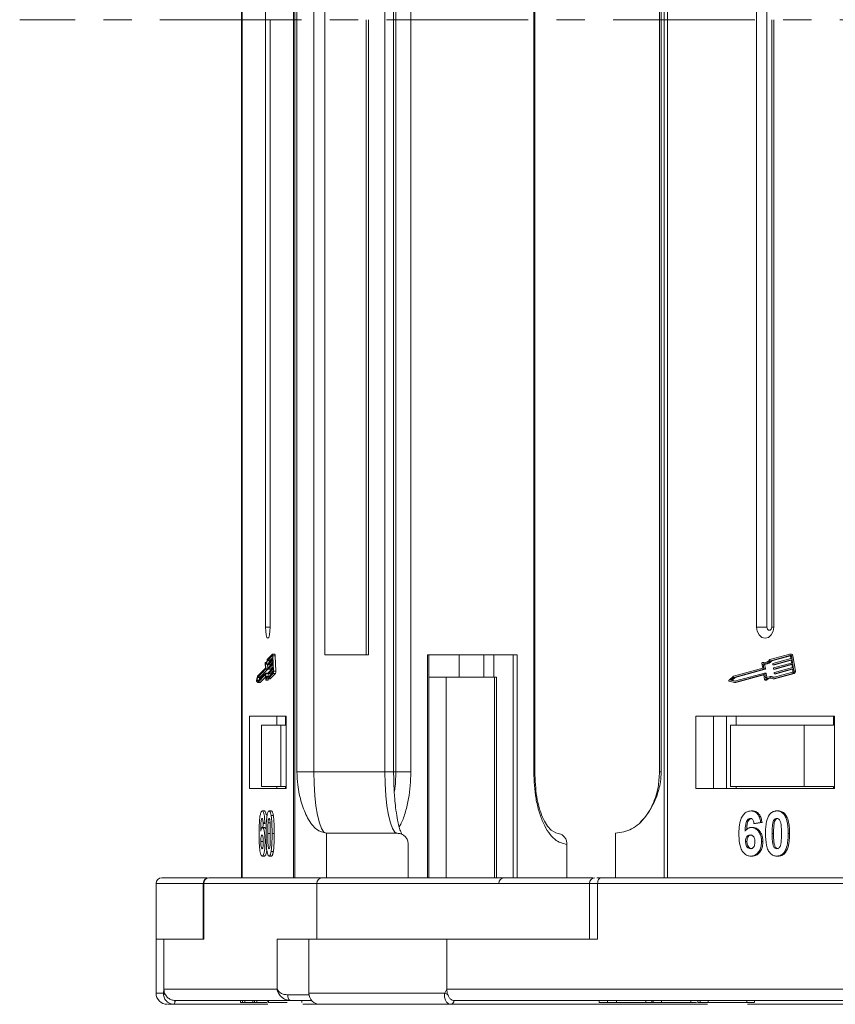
# Model space of a CAD drawing. Header units: millimetres. Extents: x -623 to 852, y 50 to 1083.
# Tile 3 of 72: x -162 to -89, y 280 to 369. Entities that reach past the tile are written whole.
import ezdxf

# ---------------------------------------------------------------- set-up
doc = ezdxf.new("R2010")
doc.units = ezdxf.units.MM
doc.linetypes.add('CENTERX2', pattern=[20.32, 12.7, -2.54, 2.54, -2.54])

msp = doc.modelspace()

# ---------------------------------------------------------------- linework, layer by layer
at = {"color": 7, "linetype": 'Continuous', "lineweight": 15}
for p, q in [((-141.935, 445.501), (-141.935, 368.501)), ((-141.893, 368.501), (-141.893, 445.501)), ((-137.276, 445.501), (-137.276, 368.501)), ((-137.147, 368.501), (-137.147, 445.501)), ((-104.038, 445.501), (-104.038, 368.501)), ((-103.741, 368.501), (-103.741, 445.501)), ((-136.978, 436.001), (-136.978, 368.501)), ((-135.458, 368.501), (-135.458, 436.001)), ((-129.095, 436.001), (-129.095, 368.501)), ((-128.3, 368.501), (-128.3, 436.001)), ((-128.094, 436.001), (-128.094, 368.501)), ((-126.747, 368.501), (-126.747, 436.001)), ((-115.739, 436.001), (-115.739, 368.501)), ((-115.628, 368.501), (-115.628, 436.001)), ((-104.459, 436.001), (-104.459, 368.501)), ((-104.299, 368.501), (-104.299, 436.001)), ((-134.479, 425.501), (-134.479, 368.501)), ((-139.789, 423.001), (-139.789, 368.501)), ((-95.757, 423.001), (-95.757, 368.501)), ((-94.823, 423.001), (-94.823, 368.501)), ((-141.935, 368.501), (-141.935, 291.501)), ((-141.893, 291.501), (-141.893, 368.501)), ((-139.789, 368.501), (-139.789, 314.001)), ((-139.38, 314.001), (-139.38, 368.501)), ((-137.276, 368.501), (-137.276, 291.501)), ((-137.147, 291.501), (-137.147, 368.501)), ((-136.978, 368.501), (-136.978, 301.001)), ((-135.458, 301.001), (-135.458, 368.501)), ((-134.479, 368.501), (-134.479, 311.501)), ((-130.768, 311.501), (-130.768, 368.501)), ((-130.563, 311.501), (-130.563, 368.501)), ((-129.095, 368.501), (-129.095, 301.001)), ((-128.3, 301.001), (-128.3, 368.501)), ((-128.094, 368.501), (-128.094, 301.001)), ((-126.747, 301.001), (-126.747, 368.501)), ((-115.739, 368.501), (-115.739, 301.001)), ((-115.628, 301.001), (-115.628, 368.501)), ((-104.459, 368.501), (-104.459, 301.001)), ((-104.299, 301.001), (-104.299, 368.501)), ((-104.038, 368.501), (-104.038, 291.501)), ((-103.741, 291.501), (-103.741, 368.501)), ((-95.757, 368.501), (-95.757, 314.001)), ((-94.823, 368.501), (-94.823, 314.001)), ((-94.381, 314.001), (-94.381, 368.501)), ((-94.205, 314.001), (-94.205, 368.501)), ((-139.38, 314.001), (-139.789, 314.001)), ((-94.823, 314.001), (-95.757, 314.001)), ((-94.205, 314.001), (-94.381, 314.001)), ((-139.168, 311.568), (-139.634, 311.087)), ((-139.163, 311.453), (-139.621, 310.979)), ((-139.564, 310.738), (-139.138, 311.178)), ((-139.134, 311.063), (-139.559, 310.623)), ((-139.425, 310.979), (-139.143, 311.272)), ((-139.158, 311.453), (-139.163, 311.453)), ((-138.964, 311.572), (-139.16, 311.572)), ((-139.138, 311.178), (-139.148, 311.408)), ((-139.121, 310.776), (-139.134, 311.063)), ((-139.065, 310.053), (-139.125, 311.432)), ((-139.125, 311.432), (-138.929, 311.432)), ((-138.87, 310.053), (-138.929, 311.432)), ((-134.479, 311.501), (-130.563, 311.501)), ((-117.217, 311.501), (-125.268, 311.501)), ((-125.268, 311.501), (-125.268, 291.501)), ((-125.157, 291.501), (-125.157, 311.501)), ((-122.432, 311.501), (-122.432, 309.501)), ((-120.217, 311.501), (-120.217, 309.501)), ((-119.328, 309.501), (-119.328, 311.501)), ((-117.58, 311.501), (-117.58, 291.501)), ((-117.217, 291.501), (-117.217, 311.501)), ((-92.781, 311.568), (-94.55, 311.087)), ((-92.763, 311.453), (-94.503, 310.979)), ((-94.377, 310.979), (-92.717, 311.431)), ((-94.287, 310.738), (-92.671, 311.178)), ((-92.652, 311.063), (-94.268, 310.623)), ((-94.142, 310.623), (-92.647, 311.03)), ((-92.744, 311.453), (-92.763, 311.453)), ((-92.627, 311.572), (-92.753, 311.572)), ((-92.671, 311.178), (-92.709, 311.408)), ((-92.605, 310.776), (-92.652, 311.063)), ((-92.393, 310.053), (-92.619, 311.432)), ((-92.619, 311.432), (-92.493, 311.432)), ((-92.267, 310.053), (-92.493, 311.432)), ((-139.803, 310.311), (-140.498, 309.593)), ((-139.78, 310.215), (-140.488, 309.483)), ((-140.292, 309.483), (-139.585, 310.215)), ((-139.822, 310.756), (-139.803, 310.311)), ((-139.722, 310.827), (-139.81, 310.827)), ((-139.808, 310.825), (-139.724, 310.825)), ((-139.795, 310.694), (-139.776, 310.25)), ((-139.585, 310.215), (-139.78, 310.215)), ((-139.58, 310.25), (-139.776, 310.25)), ((-139.766, 310.683), (-139.57, 310.683)), ((-139.425, 310.979), (-139.621, 310.979)), ((-139.58, 310.25), (-139.599, 310.683)), ((-139.567, 310.646), (-139.569, 310.703)), ((-139.561, 310.622), (-139.365, 310.622)), ((-139.364, 310.623), (-139.559, 310.623)), ((-139.549, 310.244), (-139.552, 310.301)), ((-139.547, 310.336), (-139.121, 310.776)), ((-139.543, 310.22), (-139.347, 310.22)), ((-139.116, 310.661), (-139.542, 310.221)), ((-139.346, 310.221), (-139.542, 310.221)), ((-139.53, 309.934), (-139.104, 310.374)), ((-139.099, 310.259), (-139.525, 309.819)), ((-139.364, 310.623), (-139.125, 310.869)), ((-139.346, 310.221), (-139.108, 310.467)), ((-139.104, 310.374), (-139.116, 310.661)), ((-139.089, 310.029), (-139.099, 310.259)), ((-95.193, 310.311), (-97.83, 309.593)), ((-95.107, 310.215), (-97.793, 309.483)), ((-97.667, 309.483), (-94.981, 310.215)), ((-95.265, 310.756), (-95.193, 310.311)), ((-95.095, 310.827), (-95.221, 310.827)), ((-95.21, 310.825), (-95.084, 310.825)), ((-95.162, 310.694), (-95.089, 310.25)), ((-94.981, 310.215), (-95.107, 310.215)), ((-95.084, 310.825), (-95.095, 310.827)), ((-94.963, 310.25), (-95.089, 310.25)), ((-95.051, 310.683), (-94.925, 310.683)), ((-94.963, 310.25), (-95.034, 310.683)), ((-94.377, 310.979), (-94.503, 310.979)), ((-94.295, 310.646), (-94.305, 310.703)), ((-94.273, 310.622), (-94.147, 310.622)), ((-94.142, 310.623), (-94.268, 310.623)), ((-94.229, 310.244), (-94.239, 310.301)), ((-94.221, 310.336), (-92.605, 310.776)), ((-94.207, 310.22), (-94.081, 310.22)), ((-92.586, 310.661), (-94.202, 310.221)), ((-94.076, 310.221), (-94.202, 310.221)), ((-94.155, 309.934), (-92.539, 310.374)), ((-92.52, 310.259), (-94.136, 309.819)), ((-94.076, 310.221), (-92.581, 310.628)), ((-94.01, 309.819), (-92.515, 310.226)), ((-92.539, 310.374), (-92.586, 310.661)), ((-92.483, 310.029), (-92.52, 310.259)), ((-140.498, 309.593), (-140.601, 309.243)), ((-140.488, 309.483), (-140.564, 309.225)), ((-140.564, 309.225), (-140.473, 309.139)), ((-140.389, 309.225), (-140.564, 309.225)), ((-140.292, 309.483), (-140.488, 309.483)), ((-140.473, 309.139), (-139.765, 309.87)), ((-140.473, 309.019), (-139.784, 309.731)), ((-140.359, 309.257), (-140.292, 309.483)), ((-140.277, 309.019), (-139.77, 309.543)), ((-139.782, 309.731), (-139.784, 309.731)), ((-139.777, 309.708), (-139.759, 309.292)), ((-139.568, 309.871), (-139.764, 309.871)), ((-139.758, 309.847), (-139.739, 309.403)), ((-139.563, 309.847), (-139.758, 309.847)), ((-139.747, 309.246), (-139.551, 309.246)), ((-139.544, 309.258), (-139.74, 309.258)), ((-139.489, 309.555), (-139.631, 309.555)), ((-139.55, 309.555), (-139.563, 309.847)), ((-139.559, 309.363), (-139.093, 309.844)), ((-139.363, 309.363), (-139.559, 309.363)), ((-139.557, 309.486), (-139.098, 309.959)), ((-139.532, 309.841), (-139.534, 309.899)), ((-139.526, 309.818), (-139.33, 309.818)), ((-139.329, 309.819), (-139.525, 309.819)), ((-139.363, 309.363), (-138.897, 309.844)), ((-139.329, 309.819), (-139.09, 310.065)), ((-139.093, 309.844), (-138.897, 309.844)), ((-138.87, 310.053), (-139.065, 310.053)), ((-123.599, 309.501), (-125.157, 309.501)), ((-123.599, 291.501), (-123.599, 309.501)), ((-123.599, 309.501), (-119.242, 309.501)), ((-119.242, 309.501), (-119.242, 291.501)), ((-119.075, 309.501), (-119.242, 309.501)), ((-119.075, 291.501), (-119.075, 309.501)), ((-97.83, 309.593), (-98.22, 309.243)), ((-97.793, 309.483), (-98.08, 309.225)), ((-98.08, 309.225), (-97.736, 309.139)), ((-97.953, 309.225), (-98.08, 309.225)), ((-97.953, 309.225), (-97.667, 309.483)), ((-97.676, 309.155), (-97.953, 309.225)), ((-97.667, 309.483), (-97.793, 309.483)), ((-97.736, 309.139), (-95.05, 309.87)), ((-97.736, 309.019), (-95.121, 309.731)), ((-97.61, 309.019), (-95.093, 309.704)), ((-95.111, 309.731), (-95.121, 309.731)), ((-95.094, 309.708), (-95.025, 309.292)), ((-94.919, 309.871), (-95.046, 309.871)), ((-95.023, 309.847), (-94.95, 309.403)), ((-94.897, 309.847), (-95.023, 309.847)), ((-94.981, 309.246), (-94.855, 309.246)), ((-94.827, 309.258), (-94.953, 309.258)), ((-94.837, 309.479), (-94.897, 309.847)), ((-94.415, 309.555), (-94.541, 309.555)), ((-94.267, 309.363), (-92.499, 309.844)), ((-94.141, 309.363), (-94.267, 309.363)), ((-94.258, 309.486), (-92.518, 309.959)), ((-94.163, 309.841), (-94.173, 309.899)), ((-94.141, 309.363), (-92.373, 309.844)), ((-94.141, 309.818), (-94.015, 309.818)), ((-94.01, 309.819), (-94.136, 309.819)), ((-92.499, 309.844), (-92.373, 309.844)), ((-92.267, 310.053), (-92.393, 310.053)), ((-140.596, 309.137), (-140.473, 309.019)), ((-140.277, 309.019), (-140.473, 309.019)), ((-98.202, 309.137), (-97.736, 309.019)), ((-97.61, 309.019), (-97.736, 309.019)), ((-137.949, 306.001), (-141.221, 306.001)), ((-141.221, 306.001), (-141.221, 299.501)), ((-138.773, 306.001), (-138.773, 305.201)), ((-137.992, 306.001), (-137.992, 305.201)), ((-137.949, 299.501), (-137.949, 306.001)), ((-88.772, 306.001), (-101.189, 306.001)), ((-101.189, 306.001), (-101.189, 299.501)), ((-99.612, 306.001), (-99.612, 299.501)), ((-98.453, 299.501), (-98.453, 306.001)), ((-97.571, 306.001), (-97.571, 305.201)), ((-88.858, 305.201), (-88.858, 306.001)), ((-88.772, 299.501), (-88.772, 306.001)), ((-140.16, 305.201), (-140.16, 299.701)), ((-140.16, 305.201), (-138.422, 305.201)), ((-138.422, 299.701), (-138.422, 305.201)), ((-138.422, 305.201), (-137.949, 305.201)), ((-98.09, 305.201), (-98.09, 299.701)), ((-98.09, 305.201), (-91.493, 305.201)), ((-91.493, 299.701), (-91.493, 305.201)), ((-91.493, 305.201), (-88.858, 305.201)), ((-136.978, 301.001), (-135.458, 301.001)), ((-135.458, 301.001), (-129.095, 301.001)), ((-129.095, 301.001), (-128.3, 301.001)), ((-128.3, 301.001), (-128.094, 301.001)), ((-128.094, 301.001), (-126.747, 301.001)), ((-115.739, 301.001), (-115.628, 301.001)), ((-104.459, 301.001), (-104.299, 301.001)), ((-140.16, 299.701), (-138.422, 299.701)), ((-138.773, 299.701), (-138.773, 299.501)), ((-137.949, 299.701), (-138.422, 299.701)), ((-137.992, 299.501), (-137.992, 299.701)), ((-98.09, 299.701), (-91.493, 299.701)), ((-97.571, 299.501), (-97.571, 299.701)), ((-88.858, 299.701), (-91.493, 299.701)), ((-88.858, 299.701), (-88.858, 299.501)), ((-141.221, 299.501), (-137.949, 299.501)), ((-101.189, 299.501), (-88.772, 299.501)), ((-140.078, 297.501), (-139.882, 297.501)), ((-139.471, 297.501), (-139.275, 297.501)), ((-139.284, 297.09), (-139.088, 297.09)), ((-96.237, 297.501), (-96.111, 297.501)), ((-93.933, 297.501), (-93.807, 297.501)), ((-93.223, 297.09), (-93.097, 297.09)), ((-140.074, 296.014), (-139.879, 296.014)), ((-139.854, 296.457), (-140.011, 296.373)), ((-140.011, 296.373), (-139.815, 296.373)), ((-139.368, 296.442), (-139.564, 296.442)), ((-96.223, 296.014), (-96.097, 296.014)), ((-95.385, 296.457), (-95.982, 296.373)), ((-95.982, 296.373), (-95.856, 296.373)), ((-95.856, 296.373), (-95.259, 296.457)), ((-95.385, 296.457), (-95.259, 296.457)), ((-94.158, 296.442), (-94.284, 296.442)), ((-139.581, 295.474), (-139.385, 295.474)), ((-139.204, 295.474), (-139.008, 295.474)), ((-134.333, 295.501), (-134.333, 291.501)), ((-134.333, 295.501), (-127.97, 295.501)), ((-108.392, 291.501), (-108.392, 295.501)), ((-94.351, 295.474), (-94.225, 295.474)), ((-92.918, 295.474), (-92.792, 295.474)), ((-140.21, 294.772), (-140.015, 294.772)), ((-139.833, 294.755), (-139.723, 294.755)), ((-126.992, 291.501), (-126.992, 294.501)), ((-112.758, 294.501), (-112.758, 291.501)), ((-96.739, 294.772), (-96.612, 294.772)), ((-95.306, 294.755), (-95.18, 294.755)), ((-140.09, 293.45), (-139.894, 293.45)), ((-139.471, 293.45), (-139.275, 293.45)), ((-139.285, 293.856), (-139.089, 293.856)), ((-96.282, 293.45), (-96.156, 293.45)), ((-93.933, 293.45), (-93.807, 293.45)), ((-93.225, 293.856), (-93.099, 293.856)), ((-149.603, 291.001), (-149.603, 286.001)), ((-149.603, 291.001), (-145.374, 291.001)), ((-145.374, 291.001), (-145.374, 286.001)), ((-145.374, 291.001), (-145.331, 291.001)), ((-145.331, 291.001), (-135.194, 291.001)), ((-145.331, 286.001), (-145.331, 291.001)), ((-134.705, 291.501), (-144.842, 291.501)), ((-135.194, 291.001), (-135.194, 286.001)), ((-135.194, 291.001), (-110.743, 291.001)), ((-134.705, 291.501), (-134.333, 291.501)), ((-110.743, 291.001), (-110.743, 286.001)), ((-110.743, 291.001), (-110.005, 291.001)), ((-110.005, 286.001), (-110.005, 291.001)), ((-110.005, 291.001), (-71.535, 291.001)), ((-71.219, 291.501), (-109.689, 291.501)), ((-149.603, 286.001), (-149.603, 281.151)), ((-149.603, 286.001), (-148.895, 286.001)), ((-148.895, 281.501), (-148.895, 286.001)), ((-148.895, 286.001), (-145.331, 286.001)), ((-138.758, 286.001), (-138.758, 281.501)), ((-135.194, 286.001), (-138.758, 286.001)), ((-135.902, 286.001), (-135.902, 281.151)), ((-135.194, 286.001), (-123.53, 286.001)), ((-123.53, 281.501), (-123.53, 286.001)), ((-123.53, 286.001), (-110.005, 286.001)), ((-149.603, 281.151), (-148.943, 281.151)), ((-148.943, 281.151), (-148.895, 281.501)), ((-138.758, 281.501), (-148.895, 281.501)), ((-137.801, 281.001), (-135.891, 281.001)), ((-135.902, 281.151), (-123.711, 281.151)), ((-123.711, 281.151), (-123.53, 281.501)), ((-85.06, 281.501), (-123.53, 281.501)), ((-147.986, 280.151), (-147.989, 280.151)), ((-139.587, 280.151), (-147.986, 280.151)), ((-147.917, 280.501), (-137.551, 280.501)), ((-147.915, 280.501), (-142.041, 280.501)), ((-142.041, 280.501), (-142.041, 280.301)), ((-142.041, 280.301), (-141.844, 280.301)), ((-141.844, 280.501), (-141.844, 280.301)), ((-141.844, 280.301), (-141.635, 280.301)), ((-141.635, 280.501), (-141.635, 280.301)), ((-141.635, 280.301), (-140.94, 280.301)), ((-140.94, 280.501), (-140.94, 280.301)), ((-140.94, 280.301), (-140.769, 280.301)), ((-140.769, 280.501), (-140.769, 280.301)), ((-140.769, 280.301), (-140.573, 280.301)), ((-140.573, 280.501), (-140.573, 280.301)), ((-140.573, 280.301), (-139.686, 280.301)), ((-139.59, 280.501), (-139.59, 280.301)), ((-139.523, 280.501), (-139.523, 280.301)), ((-137.503, 280.501), (-137.589, 280.51)), ((-136.52, 280.501), (-136.52, 280.301)), ((-135.07, 280.151), (-136.455, 280.151)), ((-100.164, 280.151), (-123.17, 280.151)), ((-122.899, 280.501), (-83.562, 280.501)), ((-122.898, 280.501), (-109.854, 280.501)), ((-114.095, 280.151), (-114.092, 280.151)), ((-109.854, 280.501), (-109.854, 280.301)), ((-109.854, 280.301), (-109.108, 280.301)), ((-109.108, 280.501), (-109.108, 280.301)), ((-109.108, 280.301), (-108.312, 280.301)), ((-108.312, 280.501), (-108.312, 280.301)), ((-108.312, 280.301), (-105.675, 280.301)), ((-105.675, 280.501), (-105.675, 280.301)), ((-105.675, 280.301), (-105.15, 280.301)), ((-105.15, 280.501), (-105.15, 280.301)), ((-105.15, 280.301), (-105.028, 280.301)), ((-105.028, 280.501), (-105.028, 280.301)), ((-105.028, 280.301), (-104.282, 280.301)), ((-104.282, 280.501), (-104.282, 280.301)), ((-104.282, 280.301), (-101.654, 280.301)), ((-101.654, 280.501), (-101.654, 280.301)), ((-101.654, 280.301), (-101.14, 280.301)), ((-101.008, 280.501), (-101.008, 280.301)), ((-100.794, 280.501), (-100.794, 280.301)), ((-100.1, 280.501), (-100.1, 280.301)), ((-100.067, 280.301), (-99.665, 280.301)), ((-96.632, 280.501), (-96.632, 280.301)), ((-83.082, 280.151), (-96.568, 280.151)), ((-95.94, 280.301), (-95.94, 280.501))]:
    msp.add_line(p, q, dxfattribs=at)
at = {"color": 1, "linetype": 'CENTERX2', "lineweight": 13}
msp.add_line((676.246, 368.501), (-161.837, 368.501), dxfattribs=at)
at = {"color": 7, "linetype": 'Continuous', "lineweight": 15, "flags": 128}
for points in [[(-139.789, 314.001), (-139.774, 313.619), (-139.729, 313.294), (-139.663, 313.078), (-139.585, 313.001), (-139.506, 313.078), (-139.44, 313.294), (-139.396, 313.619), (-139.38, 314.001)], [(-95.757, 314.001), (-95.698, 313.619), (-95.529, 313.294), (-95.278, 313.078), (-94.981, 313.001), (-94.684, 313.078), (-94.432, 313.294), (-94.264, 313.619), (-94.205, 314.001)], [(-94.823, 314.001), (-94.807, 313.892), (-94.759, 313.8), (-94.687, 313.738), (-94.602, 313.716), (-94.518, 313.738), (-94.446, 313.8), (-94.398, 313.892), (-94.381, 314.001)], [(-139.808, 310.825), (-139.784, 310.805), (-139.76, 310.801), (-139.736, 310.813), (-139.713, 310.839), (-139.691, 310.881), (-139.67, 310.937), (-139.651, 311.006), (-139.634, 311.087)], [(-139.168, 311.568), (-139.161, 311.572), (-139.154, 311.569), (-139.147, 311.559), (-139.14, 311.543), (-139.135, 311.522), (-139.13, 311.495), (-139.127, 311.465), (-139.125, 311.432)], [(-139.148, 311.408), (-139.149, 311.419), (-139.15, 311.429), (-139.152, 311.438), (-139.154, 311.445), (-139.156, 311.45), (-139.158, 311.453), (-139.16, 311.454), (-139.163, 311.453)], [(-138.929, 311.432), (-138.931, 311.465), (-138.935, 311.495), (-138.939, 311.522), (-138.945, 311.543), (-138.951, 311.559), (-138.958, 311.569), (-138.964, 311.572)], [(-139.822, 310.756), (-139.822, 310.771), (-139.822, 310.785), (-139.821, 310.799), (-139.819, 310.81), (-139.816, 310.819), (-139.814, 310.825), (-139.811, 310.827), (-139.808, 310.825)], [(-139.621, 310.979), (-139.639, 310.901), (-139.658, 310.834), (-139.679, 310.778), (-139.701, 310.735), (-139.724, 310.704), (-139.748, 310.687), (-139.771, 310.684), (-139.795, 310.694)], [(-139.559, 310.623), (-139.561, 310.622), (-139.562, 310.623), (-139.563, 310.625), (-139.564, 310.627), (-139.565, 310.631), (-139.566, 310.635), (-139.566, 310.64), (-139.567, 310.646)], [(-139.542, 310.221), (-139.543, 310.22), (-139.544, 310.221), (-139.545, 310.222), (-139.547, 310.225), (-139.547, 310.229), (-139.548, 310.233), (-139.549, 310.238), (-139.549, 310.244)], [(-139.458, 310.848), (-139.443, 310.901), (-139.425, 310.979)], [(-139.365, 310.622), (-139.365, 310.622), (-139.364, 310.623)], [(-139.347, 310.22), (-139.347, 310.22), (-139.346, 310.221)], [(-95.265, 310.756), (-95.266, 310.771), (-95.264, 310.785), (-95.26, 310.799), (-95.253, 310.81), (-95.243, 310.819), (-95.233, 310.825), (-95.222, 310.827), (-95.21, 310.825)], [(-94.988, 310.805), (-94.995, 310.805), (-95.084, 310.825)], [(-94.147, 310.622), (-94.147, 310.622), (-94.142, 310.623)], [(-94.081, 310.22), (-94.081, 310.22), (-94.076, 310.221)], [(-139.784, 309.731), (-139.783, 309.731), (-139.782, 309.731), (-139.781, 309.729), (-139.779, 309.727), (-139.779, 309.723), (-139.778, 309.719), (-139.777, 309.714), (-139.777, 309.708)], [(-139.765, 309.87), (-139.764, 309.871), (-139.763, 309.87), (-139.762, 309.869), (-139.761, 309.866), (-139.76, 309.862), (-139.759, 309.858), (-139.759, 309.853), (-139.758, 309.847)], [(-139.74, 309.258), (-139.742, 309.251), (-139.745, 309.247), (-139.748, 309.246), (-139.751, 309.25), (-139.754, 309.256), (-139.756, 309.266), (-139.758, 309.279), (-139.759, 309.292)], [(-139.74, 309.258), (-139.72, 309.323), (-139.699, 309.374), (-139.676, 309.41), (-139.652, 309.432), (-139.629, 309.438), (-139.605, 309.428), (-139.581, 309.403), (-139.559, 309.363)], [(-139.739, 309.403), (-139.718, 309.459), (-139.696, 309.503), (-139.673, 309.534), (-139.65, 309.551), (-139.626, 309.555), (-139.603, 309.545), (-139.579, 309.522), (-139.557, 309.486)], [(-139.563, 309.847), (-139.563, 309.853), (-139.563, 309.858), (-139.564, 309.862), (-139.565, 309.866), (-139.566, 309.869), (-139.567, 309.87), (-139.568, 309.871)], [(-139.551, 309.246), (-139.55, 309.247), (-139.547, 309.251), (-139.544, 309.258)], [(-139.544, 309.258), (-139.524, 309.323), (-139.508, 309.363)], [(-139.525, 309.819), (-139.526, 309.818), (-139.527, 309.819), (-139.528, 309.82), (-139.529, 309.823), (-139.53, 309.826), (-139.531, 309.831), (-139.531, 309.836), (-139.532, 309.841)], [(-139.33, 309.818), (-139.33, 309.818), (-139.329, 309.819)], [(-94.953, 309.258), (-94.963, 309.251), (-94.974, 309.247), (-94.986, 309.246), (-94.997, 309.25), (-95.007, 309.256), (-95.015, 309.266), (-95.022, 309.279), (-95.025, 309.292)], [(-94.015, 309.818), (-94.015, 309.818), (-94.01, 309.819)], [(-134.333, 295.501), (-134.553, 295.607), (-134.764, 295.92), (-134.958, 296.428), (-135.128, 297.112), (-135.268, 297.946), (-135.372, 298.897), (-135.436, 299.928), (-135.458, 301.001)], [(-129.095, 301.001), (-129.074, 299.928), (-129.01, 298.897), (-128.906, 297.946), (-128.766, 297.112), (-128.595, 296.428), (-128.401, 295.92), (-128.19, 295.607), (-127.97, 295.501)], [(-128.094, 301.001), (-128.142, 299.928), (-128.219, 299.288)], [(-110.005, 291.001), (-109.998, 291.099), (-109.981, 291.193), (-109.951, 291.279), (-109.912, 291.355), (-109.864, 291.417), (-109.81, 291.463), (-109.751, 291.492), (-109.689, 291.501)], [(-137.551, 280.501), (-137.6, 280.511), (-137.646, 280.539), (-137.69, 280.586), (-137.728, 280.648), (-137.759, 280.724), (-137.782, 280.81), (-137.796, 280.904), (-137.801, 281.001)]]:
    msp.add_lwpolyline(points, dxfattribs=at)
at = {"color": 7, "linetype": 'Continuous', "lineweight": 15}
for centre, radius, start, end in [((-95.054, 311.397), 0.592, 254.76687, 328.43558), ((-92.761, 311.428), 0.142, 1.77106, 98.23127), ((-92.756, 311.406), 0.0473, 1.77106, 98.23127), ((-92.641, 311.425), 0.148, 2.84754, 84.64316), ((-139.844, 310.241), 0.0693, 337.74345, 7.08697), ((-139.649, 310.241), 0.0693, 337.74345, 7.08697), ((-139.5, 310.712), 0.0693, 157.74345, 187.08697), ((-139.483, 310.31), 0.0693, 157.74345, 187.08697), ((-95.06, 311.361), 0.675, 261.29756, 325.56926), ((-95.118, 310.242), 0.03, 292.70639, 13.67636), ((-94.992, 310.242), 0.03, 292.70639, 13.67636), ((-94.951, 311.387), 0.704, 272.12514, 324.63087), ((-94.276, 310.71), 0.03, 112.70639, 193.67636), ((-94.272, 310.646), 0.0236, 181.77106, 278.23127), ((-94.21, 310.308), 0.03, 112.70639, 193.67636), ((-94.206, 310.244), 0.0236, 181.77106, 278.23127), ((-140.432, 309.197), 0.175, 164.87557, 200.07226), ((-139.465, 309.907), 0.0693, 157.74345, 187.08697), ((-139.226, 310.012), 0.139, 337.74345, 7.08697), ((-139.478, 310.002), 0.416, 337.74345, 7.08697), ((-139.282, 310.002), 0.416, 337.74345, 7.08697), ((-98.176, 309.195), 0.0644, 132.93971, 245.68289), ((-95.117, 309.707), 0.0236, 1.77106, 98.23127), ((-95.047, 309.847), 0.0236, 1.77106, 98.23127), ((-94.544, 308.877), 0.559, 60.3608, 137.05481), ((-94.543, 308.929), 0.625, 62.87791, 130.67442), ((-94.922, 309.846), 0.0246, 2.84754, 84.64316), ((-94.855, 309.285), 0.0392, 270.9146, 316.26926), ((-94.4, 308.845), 0.594, 97.58574, 135.98631), ((-94.417, 308.942), 0.613, 67.15343, 89.8647), ((-94.144, 309.906), 0.03, 112.70639, 193.67636), ((-94.14, 309.842), 0.0236, 181.77106, 278.23127), ((-92.541, 310.015), 0.06, 292.70639, 13.67636), ((-92.568, 310.011), 0.18, 292.70639, 13.67636), ((-92.442, 310.011), 0.18, 292.70639, 13.67636), ((-149.103, 291.001), 0.5, 90, 180), ((-144.874, 291.001), 0.5, 90, 180), ((-144.837, 291.007), 0.495, 90.61838, 180.60531), ((-134.699, 291.007), 0.495, 90.61838, 180.60531), ((-118.374, 291.001), 0.5, 90, 180), ((-110.243, 291.001), 0.5, 90, 180), ((-148.603, 281.151), 1, 180, 270), ((-148.714, 281.282), 0.263, 209.77451, 255.89078), ((-134.902, 281.151), 1, 180, 270), ((-123.128, 282.026), 1.051, 236.30888, 251.90664), ((-148.399, 280.419), 0.49, 326.88023, 9.69209), ((-148.396, 280.418), 0.489, 327.0089, 9.87621), ((-123.216, 280.467), 0.319, 278.09832, 6.1426), ((-123.214, 280.467), 0.318, 278.09796, 6.27563)]:
    msp.add_arc(centre, radius, start, end, dxfattribs=at)
for points, knots in [([(-136.978, 301.001), (-136.96, 300.611), (-136.914, 299.612), (-136.573, 298.158), (-136.006, 296.745), (-135.233, 295.708), (-134.632, 295.57), (-134.333, 295.501)], [0, 0, 0, 0, 0.125713, 0.321276, 0.524466, 0.763484, 1, 1, 1, 1]), ([(-127.556, 295.389), (-127.59, 295.456), (-127.661, 295.6), (-127.822, 296.094), (-127.984, 296.824), (-128.117, 297.719), (-128.202, 298.554), (-128.259, 299.358), (-128.293, 300.163), (-128.298, 300.729), (-128.3, 301.001)], [0, 0, 0, 0, 0.108442, 0.232345, 0.40408, 0.554924, 0.675736, 0.775637, 0.892298, 1, 1, 1, 1]), ([(-127.805, 296.076), (-127.742, 296.183), (-127.516, 296.562), (-127.222, 297.42), (-126.846, 298.922), (-126.786, 300.182), (-126.747, 301.001)], [0, 0, 0, 0, 0.093017, 0.331807, 0.565634, 1, 1, 1, 1]), ([(-115.739, 301.001), (-115.699, 300.184), (-115.638, 298.926), (-115.266, 297.413), (-114.881, 296.371), (-114.404, 295.532), (-113.71, 294.722), (-113.133, 294.588), (-112.758, 294.501)], [0, 0, 0, 0, 0.239457, 0.368361, 0.5, 0.631639, 0.760543, 1, 1, 1, 1]), ([(-113.306, 295.425), (-113.606, 295.49), (-114.21, 295.621), (-114.99, 296.869), (-115.543, 298.721), (-115.606, 300.237), (-115.638, 301.001)], [0, 0, 0, 0, 0.244697, 0.492475, 0.744034, 1, 1, 1, 1]), ([(-108.392, 295.501), (-107.904, 295.578), (-106.93, 295.731), (-105.634, 296.92), (-104.781, 298.471), (-104.358, 299.915), (-104.315, 300.707), (-104.299, 301.001)], [0, 0, 0, 0, 0.249096, 0.498243, 0.745205, 0.90541, 1, 1, 1, 1]), ([(-104.459, 301.001), (-104.482, 300.542), (-104.514, 299.903), (-104.72, 299.013), (-104.954, 298.304), (-105.326, 297.547), (-105.746, 296.915), (-106.065, 296.607), (-106.201, 296.476)], [0, 0, 0, 0, 0.254263, 0.354083, 0.518608, 0.68716, 0.866461, 1, 1, 1, 1]), ([(-140.368, 295.448), (-140.367, 295.581), (-140.365, 295.982), (-140.347, 296.538), (-140.29, 297.047), (-140.219, 297.349), (-140.143, 297.487), (-140.096, 297.498), (-140.078, 297.501)], [0, 0, 0, 0, 0.142337, 0.429127, 0.589943, 0.751205, 0.909895, 1, 1, 1, 1]), ([(-140.078, 297.501), (-140.05, 297.491), (-140, 297.471), (-139.936, 297.287), (-139.887, 297.011), (-139.863, 296.714), (-139.856, 296.515), (-139.854, 296.457)], [0, 0, 0, 0, 0.242691, 0.439002, 0.635006, 0.895059, 1, 1, 1, 1]), ([(-139.718, 297.143), (-139.72, 297.158), (-139.735, 297.28), (-139.783, 297.416), (-139.839, 297.495), (-139.872, 297.5), (-139.882, 297.501)], [0, 0, 0, 0, 0.059323, 0.467981, 0.83268, 1, 1, 1, 1]), ([(-139.738, 295.482), (-139.738, 295.616), (-139.737, 295.919), (-139.722, 296.446), (-139.693, 296.867), (-139.661, 297.072), (-139.657, 297.095)], [0, 0, 0, 0, 0.237381, 0.538918, 0.949082, 1, 1, 1, 1]), ([(-139.657, 297.095), (-139.648, 297.145), (-139.63, 297.247), (-139.595, 297.363), (-139.557, 297.446), (-139.522, 297.484), (-139.493, 297.499), (-139.478, 297.501), (-139.471, 297.501)], [0, 0, 0, 0, 0.193776, 0.3936, 0.587864, 0.788908, 0.894169, 1, 1, 1, 1]), ([(-139.471, 297.501), (-139.457, 297.499), (-139.43, 297.495), (-139.389, 297.451), (-139.35, 297.373), (-139.321, 297.274), (-139.299, 297.176), (-139.289, 297.119), (-139.284, 297.09)], [0, 0, 0, 0, 0.192627, 0.388684, 0.582013, 0.783201, 0.891038, 1, 1, 1, 1]), ([(-139.284, 297.09), (-139.276, 297.036), (-139.26, 296.927), (-139.238, 296.695), (-139.22, 296.399), (-139.209, 296.068), (-139.204, 295.758), (-139.204, 295.569), (-139.204, 295.474)], [0, 0, 0, 0, 0.118432, 0.2393289, 0.4494336, 0.6641784, 0.8318201, 1, 1, 1, 1]), ([(-139.088, 297.09), (-139.097, 297.14), (-139.116, 297.242), (-139.15, 297.36), (-139.188, 297.443), (-139.223, 297.483), (-139.252, 297.499), (-139.268, 297.501), (-139.275, 297.501)], [0, 0, 0, 0, 0.192795, 0.391133, 0.584584, 0.78508, 0.892229, 1, 1, 1, 1]), ([(-139.008, 295.474), (-139.008, 295.608), (-139.009, 295.905), (-139.023, 296.395), (-139.048, 296.818), (-139.08, 297.034), (-139.088, 297.09)], [0, 0, 0, 0, 0.2367747, 0.5279276, 0.8783337, 1, 1, 1, 1]), ([(-97.335, 295.448), (-97.333, 295.581), (-97.326, 295.982), (-97.256, 296.538), (-97.04, 297.047), (-96.771, 297.349), (-96.484, 297.487), (-96.303, 297.498), (-96.237, 297.501)], [0, 0, 0, 0, 0.142337, 0.429127, 0.589943, 0.751205, 0.909895, 1, 1, 1, 1]), ([(-96.237, 297.501), (-96.132, 297.491), (-95.941, 297.471), (-95.698, 297.287), (-95.511, 297.011), (-95.421, 296.714), (-95.393, 296.515), (-95.385, 296.457)], [0, 0, 0, 0, 0.2426908, 0.4390024, 0.635006, 0.8950587, 1, 1, 1, 1]), ([(-95.259, 296.457), (-95.28, 296.589), (-95.323, 296.854), (-95.489, 297.198), (-95.727, 297.42), (-95.946, 297.495), (-96.072, 297.5), (-96.111, 297.501)], [0, 0, 0, 0, 0.241162, 0.485196, 0.708842, 0.908431, 1, 1, 1, 1]), ([(-94.948, 295.482), (-94.946, 295.616), (-94.942, 295.919), (-94.886, 296.446), (-94.776, 296.867), (-94.654, 297.072), (-94.64, 297.095)], [0, 0, 0, 0, 0.237381, 0.538918, 0.949082, 1, 1, 1, 1]), ([(-94.64, 297.095), (-94.606, 297.145), (-94.536, 297.247), (-94.405, 297.363), (-94.259, 297.446), (-94.127, 297.484), (-94.018, 297.499), (-93.961, 297.501), (-93.933, 297.501)], [0, 0, 0, 0, 0.193776, 0.3936, 0.587864, 0.788908, 0.894169, 1, 1, 1, 1]), ([(-93.933, 297.501), (-93.881, 297.499), (-93.776, 297.495), (-93.623, 297.451), (-93.475, 297.373), (-93.363, 297.274), (-93.28, 297.176), (-93.242, 297.119), (-93.223, 297.09)], [0, 0, 0, 0, 0.192627, 0.388684, 0.582013, 0.783201, 0.891038, 1, 1, 1, 1]), ([(-93.097, 297.09), (-93.131, 297.14), (-93.201, 297.242), (-93.331, 297.36), (-93.477, 297.443), (-93.609, 297.483), (-93.72, 297.499), (-93.778, 297.501), (-93.807, 297.501)], [0, 0, 0, 0, 0.192795, 0.391133, 0.584584, 0.78508, 0.892229, 1, 1, 1, 1]), ([(-93.223, 297.09), (-93.192, 297.036), (-93.131, 296.927), (-93.049, 296.695), (-92.979, 296.399), (-92.94, 296.068), (-92.921, 295.758), (-92.919, 295.569), (-92.918, 295.474)], [0, 0, 0, 0, 0.118432, 0.2393289, 0.4494336, 0.6641784, 0.8318201, 1, 1, 1, 1]), ([(-92.792, 295.474), (-92.794, 295.608), (-92.797, 295.905), (-92.848, 296.395), (-92.945, 296.818), (-93.065, 297.034), (-93.097, 297.09)], [0, 0, 0, 0, 0.236775, 0.527928, 0.878334, 1, 1, 1, 1]), ([(-140.098, 296.835), (-140.109, 296.829), (-140.132, 296.818), (-140.163, 296.718), (-140.192, 296.546), (-140.214, 296.184), (-140.219, 295.884), (-140.222, 295.679)], [0, 0, 0, 0, 0.112049, 0.22438, 0.370115, 0.570276, 1, 1, 1, 1]), ([(-140.222, 295.679), (-140.213, 295.728), (-140.193, 295.826), (-140.164, 295.917), (-140.138, 295.967), (-140.118, 295.995), (-140.096, 296.011), (-140.082, 296.013), (-140.074, 296.014)], [0, 0, 0, 0, 0.2436536, 0.4957602, 0.6178923, 0.7415029, 0.8700251, 1, 1, 1, 1]), ([(-140.011, 296.373), (-140.014, 296.451), (-140.018, 296.573), (-140.036, 296.717), (-140.058, 296.798), (-140.08, 296.831), (-140.093, 296.834), (-140.098, 296.835)], [0, 0, 0, 0, 0.33384, 0.5245467, 0.7163724, 0.8918244, 1, 1, 1, 1]), ([(-140.074, 296.014), (-140.047, 296.002), (-139.991, 295.977), (-139.92, 295.761), (-139.865, 295.46), (-139.837, 295.107), (-139.834, 294.863), (-139.833, 294.755)], [0, 0, 0, 0, 0.210216, 0.421975, 0.620016, 0.831037, 1, 1, 1, 1]), ([(-140.02, 295.986), (-140.02, 296.016), (-140.018, 296.148), (-140.01, 296.275), (-140.004, 296.373)], [0, 0, 0, 0, 0.2329488, 1, 1, 1, 1]), ([(-139.736, 295.781), (-139.737, 295.785), (-139.758, 295.891), (-139.809, 295.987), (-139.858, 296.006), (-139.879, 296.014)], [0, 0, 0, 0, 0.0254344, 0.5962946, 1, 1, 1, 1]), ([(-139.581, 295.474), (-139.581, 295.541), (-139.581, 295.674), (-139.58, 295.855), (-139.578, 296.017), (-139.575, 296.159), (-139.571, 296.302), (-139.566, 296.395), (-139.564, 296.442)], [0, 0, 0, 0, 0.20527, 0.410616, 0.557148, 0.703844, 0.851475, 1, 1, 1, 1]), ([(-139.564, 296.442), (-139.559, 296.511), (-139.551, 296.623), (-139.529, 296.749), (-139.504, 296.816), (-139.483, 296.832), (-139.472, 296.834), (-139.471, 296.835)], [0, 0, 0, 0, 0.334804, 0.542561, 0.750382, 0.970721, 1, 1, 1, 1]), ([(-139.471, 296.835), (-139.459, 296.829), (-139.439, 296.819), (-139.412, 296.744), (-139.39, 296.604), (-139.369, 296.333), (-139.362, 295.936), (-139.361, 295.629), (-139.361, 295.474)], [0, 0, 0, 0, 0.105646, 0.186221, 0.267042, 0.431541, 0.712708, 1, 1, 1, 1]), ([(-96.314, 296.835), (-96.356, 296.829), (-96.44, 296.818), (-96.558, 296.718), (-96.668, 296.546), (-96.752, 296.184), (-96.771, 295.884), (-96.784, 295.679)], [0, 0, 0, 0, 0.112049, 0.22438, 0.370115, 0.570276, 1, 1, 1, 1]), ([(-96.784, 295.679), (-96.748, 295.728), (-96.675, 295.826), (-96.562, 295.917), (-96.463, 295.967), (-96.386, 295.995), (-96.306, 296.011), (-96.251, 296.013), (-96.223, 296.014)], [0, 0, 0, 0, 0.243654, 0.49576, 0.617892, 0.741503, 0.870025, 1, 1, 1, 1]), ([(-96.646, 295.839), (-96.64, 295.919), (-96.627, 296.125), (-96.586, 296.4), (-96.491, 296.642), (-96.381, 296.772), (-96.272, 296.829), (-96.211, 296.833), (-96.188, 296.835)], [0, 0, 0, 0, 0.187792, 0.48711, 0.651599, 0.817152, 0.928239, 1, 1, 1, 1]), ([(-95.982, 296.373), (-95.992, 296.451), (-96.007, 296.573), (-96.077, 296.717), (-96.159, 296.798), (-96.243, 296.831), (-96.294, 296.834), (-96.314, 296.835)], [0, 0, 0, 0, 0.33384, 0.524547, 0.716372, 0.891824, 1, 1, 1, 1]), ([(-96.223, 296.014), (-96.118, 296.002), (-95.906, 295.977), (-95.636, 295.761), (-95.43, 295.46), (-95.32, 295.107), (-95.31, 294.863), (-95.306, 294.755)], [0, 0, 0, 0, 0.2102159, 0.4219747, 0.6200164, 0.8310369, 1, 1, 1, 1]), ([(-95.18, 294.755), (-95.186, 294.889), (-95.2, 295.16), (-95.339, 295.528), (-95.564, 295.819), (-95.83, 295.992), (-96.019, 296.008), (-96.097, 296.014)], [0, 0, 0, 0, 0.209315, 0.420684, 0.62175, 0.843313, 1, 1, 1, 1]), ([(-94.351, 295.474), (-94.35, 295.541), (-94.35, 295.674), (-94.345, 295.855), (-94.337, 296.017), (-94.326, 296.159), (-94.312, 296.302), (-94.293, 296.395), (-94.284, 296.442)], [0, 0, 0, 0, 0.20527, 0.4106157, 0.5571475, 0.7038444, 0.8514751, 1, 1, 1, 1]), ([(-94.284, 296.442), (-94.266, 296.511), (-94.236, 296.623), (-94.152, 296.749), (-94.056, 296.816), (-93.98, 296.832), (-93.938, 296.834), (-93.933, 296.835)], [0, 0, 0, 0, 0.334804, 0.542561, 0.750382, 0.970721, 1, 1, 1, 1]), ([(-94.225, 295.474), (-94.224, 295.541), (-94.223, 295.674), (-94.219, 295.855), (-94.211, 296.017), (-94.2, 296.159), (-94.186, 296.302), (-94.167, 296.395), (-94.158, 296.442)], [0, 0, 0, 0, 0.20527, 0.410616, 0.557148, 0.703844, 0.851475, 1, 1, 1, 1]), ([(-94.158, 296.442), (-94.14, 296.511), (-94.11, 296.623), (-94.026, 296.749), (-93.93, 296.816), (-93.853, 296.832), (-93.812, 296.834), (-93.807, 296.835)], [0, 0, 0, 0, 0.3348035, 0.5425606, 0.750382, 0.9707212, 1, 1, 1, 1]), ([(-93.933, 296.835), (-93.888, 296.829), (-93.81, 296.819), (-93.71, 296.744), (-93.624, 296.604), (-93.547, 296.333), (-93.519, 295.936), (-93.516, 295.629), (-93.515, 295.474)], [0, 0, 0, 0, 0.1056461, 0.1862213, 0.267042, 0.4315406, 0.7127076, 1, 1, 1, 1]), ([(-140.09, 293.45), (-140.118, 293.461), (-140.173, 293.482), (-140.247, 293.683), (-140.307, 293.988), (-140.356, 294.524), (-140.367, 295.034), (-140.368, 295.389), (-140.368, 295.448)], [0, 0, 0, 0, 0.148269, 0.297647, 0.442421, 0.607851, 0.935658, 1, 1, 1, 1]), ([(-140.21, 294.772), (-140.209, 294.855), (-140.208, 294.991), (-140.189, 295.16), (-140.164, 295.269), (-140.134, 295.338), (-140.112, 295.344), (-140.101, 295.348)], [0, 0, 0, 0, 0.276721, 0.45687, 0.637007, 0.824068, 1, 1, 1, 1]), ([(-140.101, 295.348), (-140.087, 295.342), (-140.062, 295.332), (-140.029, 295.238), (-140.004, 295.103), (-139.992, 294.918), (-139.991, 294.785), (-139.99, 294.715)], [0, 0, 0, 0, 0.2137567, 0.3949441, 0.5765849, 0.7773109, 1, 1, 1, 1]), ([(-139.471, 293.45), (-139.499, 293.46), (-139.554, 293.481), (-139.627, 293.679), (-139.686, 293.993), (-139.733, 294.604), (-139.736, 295.124), (-139.738, 295.482)], [0, 0, 0, 0, 0.147528, 0.296569, 0.43214, 0.608737, 1, 1, 1, 1]), ([(-139.471, 294.117), (-139.485, 294.125), (-139.507, 294.138), (-139.534, 294.224), (-139.555, 294.375), (-139.574, 294.647), (-139.58, 295.037), (-139.581, 295.328), (-139.581, 295.474)], [0, 0, 0, 0, 0.125351, 0.2021974, 0.2791824, 0.4597421, 0.727968, 1, 1, 1, 1]), ([(-139.373, 294.618), (-139.377, 294.756), (-139.385, 295.04), (-139.385, 295.327), (-139.385, 295.474)], [0, 0, 0, 0, 0.4880554, 1, 1, 1, 1]), ([(-139.361, 295.474), (-139.361, 295.407), (-139.361, 295.274), (-139.362, 295.094), (-139.364, 294.932), (-139.367, 294.791), (-139.371, 294.649), (-139.376, 294.556), (-139.378, 294.509)], [0, 0, 0, 0, 0.205942, 0.411959, 0.558149, 0.704502, 0.851801, 1, 1, 1, 1]), ([(-139.204, 295.474), (-139.204, 295.341), (-139.205, 295.037), (-139.219, 294.517), (-139.248, 294.095), (-139.28, 293.887), (-139.285, 293.856)], [0, 0, 0, 0, 0.236629, 0.537361, 0.932986, 1, 1, 1, 1]), ([(-139.089, 293.856), (-139.081, 293.911), (-139.065, 294.02), (-139.042, 294.252), (-139.024, 294.55), (-139.014, 294.883), (-139.009, 295.192), (-139.008, 295.38), (-139.008, 295.474)], [0, 0, 0, 0, 0.11827, 0.23888, 0.450732, 0.667209, 0.83334, 1, 1, 1, 1]), ([(-127.97, 295.501), (-127.86, 295.49), (-127.64, 295.468), (-127.347, 295.296), (-127.126, 295.042), (-127.008, 294.761), (-126.996, 294.575), (-126.992, 294.501)], [0, 0, 0, 0, 0.2146939, 0.4293877, 0.6440816, 0.8587754, 1, 1, 1, 1]), ([(-112.758, 294.501), (-112.767, 294.614), (-112.787, 294.84), (-112.942, 295.135), (-113.124, 295.337), (-113.265, 295.394), (-113.312, 295.413)], [0, 0, 0, 0, 0.286071, 0.572143, 0.858214, 1, 1, 1, 1]), ([(-96.282, 293.45), (-96.387, 293.461), (-96.598, 293.482), (-96.877, 293.683), (-97.104, 293.988), (-97.29, 294.524), (-97.332, 295.034), (-97.335, 295.389), (-97.335, 295.448)], [0, 0, 0, 0, 0.148269, 0.297647, 0.442421, 0.607851, 0.935658, 1, 1, 1, 1]), ([(-96.739, 294.772), (-96.735, 294.855), (-96.728, 294.991), (-96.658, 295.16), (-96.563, 295.269), (-96.448, 295.338), (-96.364, 295.344), (-96.324, 295.348)], [0, 0, 0, 0, 0.276721, 0.45687, 0.637007, 0.824068, 1, 1, 1, 1]), ([(-96.612, 294.772), (-96.609, 294.855), (-96.602, 294.991), (-96.532, 295.16), (-96.437, 295.269), (-96.321, 295.338), (-96.238, 295.344), (-96.198, 295.348)], [0, 0, 0, 0, 0.276721, 0.45687, 0.637007, 0.824068, 1, 1, 1, 1]), ([(-96.324, 295.348), (-96.271, 295.342), (-96.174, 295.332), (-96.05, 295.238), (-95.957, 295.103), (-95.909, 294.918), (-95.905, 294.785), (-95.903, 294.715)], [0, 0, 0, 0, 0.213757, 0.394944, 0.576585, 0.777311, 1, 1, 1, 1]), ([(-93.933, 293.45), (-94.038, 293.46), (-94.249, 293.481), (-94.523, 293.679), (-94.747, 293.993), (-94.928, 294.604), (-94.94, 295.124), (-94.948, 295.482)], [0, 0, 0, 0, 0.147528, 0.296569, 0.43214, 0.608737, 1, 1, 1, 1]), ([(-93.933, 294.117), (-93.986, 294.125), (-94.071, 294.138), (-94.171, 294.224), (-94.251, 294.375), (-94.323, 294.647), (-94.346, 295.037), (-94.349, 295.328), (-94.351, 295.474)], [0, 0, 0, 0, 0.125351, 0.202197, 0.279182, 0.459742, 0.727968, 1, 1, 1, 1]), ([(-93.807, 294.117), (-93.86, 294.125), (-93.945, 294.138), (-94.045, 294.224), (-94.125, 294.375), (-94.197, 294.647), (-94.22, 295.037), (-94.223, 295.328), (-94.225, 295.474)], [0, 0, 0, 0, 0.125351, 0.202197, 0.279182, 0.459742, 0.727968, 1, 1, 1, 1]), ([(-93.515, 295.474), (-93.515, 295.407), (-93.516, 295.274), (-93.521, 295.094), (-93.528, 294.932), (-93.539, 294.791), (-93.554, 294.649), (-93.572, 294.556), (-93.581, 294.509)], [0, 0, 0, 0, 0.205942, 0.411959, 0.558149, 0.704502, 0.851801, 1, 1, 1, 1]), ([(-92.918, 295.474), (-92.92, 295.341), (-92.924, 295.037), (-92.978, 294.517), (-93.085, 294.095), (-93.207, 293.887), (-93.225, 293.856)], [0, 0, 0, 0, 0.236629, 0.537361, 0.932986, 1, 1, 1, 1]), ([(-93.099, 293.856), (-93.069, 293.911), (-93.007, 294.02), (-92.923, 294.252), (-92.854, 294.55), (-92.814, 294.883), (-92.795, 295.192), (-92.793, 295.38), (-92.792, 295.474)], [0, 0, 0, 0, 0.11827, 0.23888, 0.450732, 0.667209, 0.83334, 1, 1, 1, 1]), ([(-140.093, 294.117), (-140.107, 294.124), (-140.135, 294.138), (-140.171, 294.255), (-140.197, 294.412), (-140.209, 294.595), (-140.21, 294.715), (-140.21, 294.772)], [0, 0, 0, 0, 0.207905, 0.419981, 0.630626, 0.821735, 1, 1, 1, 1]), ([(-139.99, 294.715), (-139.991, 294.63), (-139.992, 294.492), (-140.007, 294.313), (-140.03, 294.204), (-140.059, 294.13), (-140.081, 294.121), (-140.093, 294.117)], [0, 0, 0, 0, 0.288697, 0.463553, 0.639942, 0.801808, 1, 1, 1, 1]), ([(-139.833, 294.755), (-139.834, 294.62), (-139.838, 294.35), (-139.871, 293.969), (-139.93, 293.67), (-140.006, 293.479), (-140.062, 293.46), (-140.09, 293.45)], [0, 0, 0, 0, 0.197831, 0.3973, 0.59891, 0.798741, 1, 1, 1, 1]), ([(-140.015, 294.772), (-140.014, 294.857), (-140.014, 294.955), (-140.005, 295.038), (-140.003, 295.05)], [0, 0, 0, 0, 0.858307, 1, 1, 1, 1]), ([(-139.999, 294.425), (-140.004, 294.483), (-140.013, 294.594), (-140.014, 294.714), (-140.015, 294.772)], [0, 0, 0, 0, 0.515822, 1, 1, 1, 1]), ([(-139.378, 294.509), (-139.383, 294.44), (-139.391, 294.329), (-139.413, 294.203), (-139.438, 294.137), (-139.458, 294.119), (-139.469, 294.117), (-139.471, 294.117)], [0, 0, 0, 0, 0.333678, 0.540413, 0.747264, 0.961209, 1, 1, 1, 1]), ([(-96.294, 294.117), (-96.346, 294.124), (-96.453, 294.138), (-96.589, 294.255), (-96.687, 294.412), (-96.732, 294.595), (-96.736, 294.715), (-96.739, 294.772)], [0, 0, 0, 0, 0.207905, 0.419981, 0.630626, 0.821735, 1, 1, 1, 1]), ([(-96.168, 294.117), (-96.22, 294.124), (-96.327, 294.138), (-96.463, 294.255), (-96.561, 294.412), (-96.606, 294.595), (-96.61, 294.715), (-96.612, 294.772)], [0, 0, 0, 0, 0.2079047, 0.4199807, 0.6306256, 0.821735, 1, 1, 1, 1]), ([(-95.903, 294.715), (-95.906, 294.63), (-95.911, 294.492), (-95.968, 294.313), (-96.053, 294.204), (-96.165, 294.13), (-96.248, 294.121), (-96.294, 294.117)], [0, 0, 0, 0, 0.288697, 0.463553, 0.639942, 0.801808, 1, 1, 1, 1]), ([(-95.306, 294.755), (-95.312, 294.62), (-95.324, 294.35), (-95.453, 293.969), (-95.674, 293.67), (-95.964, 293.479), (-96.176, 293.46), (-96.282, 293.45)], [0, 0, 0, 0, 0.197831, 0.3973, 0.59891, 0.798741, 1, 1, 1, 1]), ([(-96.156, 293.45), (-96.051, 293.459), (-95.841, 293.478), (-95.559, 293.661), (-95.339, 293.949), (-95.2, 294.327), (-95.187, 294.61), (-95.18, 294.755)], [0, 0, 0, 0, 0.198208, 0.398397, 0.584963, 0.787074, 1, 1, 1, 1]), ([(-93.581, 294.509), (-93.6, 294.44), (-93.629, 294.329), (-93.713, 294.203), (-93.807, 294.137), (-93.884, 294.119), (-93.926, 294.117), (-93.933, 294.117)], [0, 0, 0, 0, 0.333678, 0.540413, 0.747264, 0.961209, 1, 1, 1, 1]), ([(-139.894, 293.45), (-139.867, 293.459), (-139.811, 293.477), (-139.738, 293.665), (-139.693, 293.854), (-139.681, 293.987), (-139.679, 294.003)], [0, 0, 0, 0, 0.324043, 0.651325, 0.956335, 1, 1, 1, 1]), ([(-139.285, 293.856), (-139.294, 293.806), (-139.312, 293.704), (-139.347, 293.589), (-139.385, 293.506), (-139.42, 293.468), (-139.449, 293.453), (-139.464, 293.451), (-139.471, 293.45)], [0, 0, 0, 0, 0.193769, 0.393564, 0.587886, 0.789131, 0.894283, 1, 1, 1, 1]), ([(-139.275, 293.45), (-139.262, 293.452), (-139.234, 293.457), (-139.193, 293.5), (-139.155, 293.578), (-139.125, 293.675), (-139.103, 293.772), (-139.094, 293.828), (-139.089, 293.856)], [0, 0, 0, 0, 0.193594, 0.390501, 0.584817, 0.78683, 0.892868, 1, 1, 1, 1]), ([(-93.225, 293.856), (-93.26, 293.806), (-93.33, 293.704), (-93.461, 293.589), (-93.607, 293.506), (-93.738, 293.468), (-93.848, 293.453), (-93.905, 293.451), (-93.933, 293.45)], [0, 0, 0, 0, 0.193769, 0.393564, 0.587886, 0.789131, 0.894283, 1, 1, 1, 1]), ([(-93.807, 293.45), (-93.755, 293.452), (-93.65, 293.457), (-93.496, 293.5), (-93.349, 293.578), (-93.236, 293.675), (-93.155, 293.772), (-93.118, 293.828), (-93.099, 293.856)], [0, 0, 0, 0, 0.193594, 0.390501, 0.584817, 0.78683, 0.892868, 1, 1, 1, 1]), ([(-145.017, 291.501), (-145.477, 291.501), (-146.465, 291.501), (-147.59, 291.501), (-148.474, 291.501), (-148.958, 291.501), (-149.158, 291.501), (-149.102, 291.501), (-149.101, 291.501)], [0, 0, 0, 0, 0.178769, 0.384404, 0.590007, 0.795641, 0.99696, 1, 1, 1, 1]), ([(-110.44, 291.501), (-110.717, 291.501), (-112.08, 291.501), (-114.469, 291.501), (-117.56, 291.501), (-120.503, 291.501), (-123.257, 291.501), (-125.77, 291.501), (-128.024, 291.501), (-130.184, 291.501), (-132.122, 291.501), (-133.733, 291.501), (-134.384, 291.501), (-134.705, 291.501)], [0, 0, 0, 0, 0.023037, 0.113376, 0.205622, 0.297883, 0.390129, 0.482389, 0.572713, 0.663052, 0.778592, 0.890986, 1, 1, 1, 1]), ([(-109.689, 291.501), (-109.811, 291.501), (-109.986, 291.501), (-110.066, 291.501), (-110.09, 291.501)], [0, 0, 0, 0, 0.692903, 1, 1, 1, 1]), ([(-147.989, 280.151), (-148.078, 280.159), (-148.239, 280.172), (-148.479, 280.275), (-148.67, 280.421), (-148.811, 280.605), (-148.898, 280.787), (-148.945, 280.974), (-148.943, 281.096), (-148.943, 281.151)], [0, 0, 0, 0, 0.172016, 0.312756, 0.499599, 0.630391, 0.758026, 0.889228, 1, 1, 1, 1]), ([(-148.778, 281.027), (-148.716, 280.933), (-148.593, 280.746), (-148.306, 280.564), (-148.068, 280.505), (-147.938, 280.502), (-147.917, 280.501)], [0, 0, 0, 0, 0.313335, 0.626691, 0.940048, 1, 1, 1, 1]), ([(-138.758, 281.501), (-138.673, 281.385), (-138.541, 281.205), (-138.157, 281.033), (-137.912, 281.011), (-137.801, 281.001)], [0, 0, 0, 0, 0.498413, 0.772928, 1, 1, 1, 1]), ([(-137.551, 280.501), (-137.697, 280.518), (-138.008, 280.554), (-138.384, 280.804), (-138.655, 281.134), (-138.724, 281.379), (-138.758, 281.501)], [0, 0, 0, 0, 0.23435, 0.498195, 0.748869, 1, 1, 1, 1]), ([(-123.171, 280.151), (-123.229, 280.159), (-123.333, 280.172), (-123.487, 280.275), (-123.608, 280.421), (-123.692, 280.605), (-123.736, 280.787), (-123.747, 280.974), (-123.722, 281.096), (-123.711, 281.151)], [0, 0, 0, 0, 0.172016, 0.312756, 0.499599, 0.630391, 0.758026, 0.889228, 1, 1, 1, 1]), ([(-123.454, 281.027), (-123.414, 280.933), (-123.335, 280.746), (-123.15, 280.564), (-122.997, 280.505), (-122.913, 280.502), (-122.899, 280.501)], [0, 0, 0, 0, 0.313335, 0.626691, 0.940048, 1, 1, 1, 1]), ([(-148.535, 280.151), (-148.539, 280.151), (-148.553, 280.151), (-148.218, 280.151), (-147.986, 280.151)], [0, 0, 0, 0, 0.306837, 1, 1, 1, 1]), ([(-147.917, 280.501), (-147.916, 280.501), (-147.916, 280.501), (-147.915, 280.501), (-147.915, 280.501), (-147.915, 280.501)], [0, 0, 0, 0, 0.384699, 0.69235, 1, 1, 1, 1]), ([(-139.523, 280.301), (-139.491, 280.301), (-139.395, 280.301), (-139.07, 280.301), (-138.497, 280.301), (-138.047, 280.301), (-137.851, 280.301)], [0, 0, 0, 0, 0.153601, 0.465046, 0.766722, 1, 1, 1, 1]), ([(-135.641, 280.501), (-135.688, 280.501), (-135.819, 280.501), (-136.113, 280.501), (-136.369, 280.501), (-136.494, 280.501)], [0, 0, 0, 0, 0.226672, 0.620276, 1, 1, 1, 1]), ([(-134.895, 280.151), (-134.867, 280.151), (-134.779, 280.151), (-133.864, 280.151), (-132.354, 280.151), (-130.791, 280.151), (-128.725, 280.151), (-126.142, 280.151), (-124.15, 280.151), (-123.17, 280.151)], [0, 0, 0, 0, 0.1112473, 0.3444083, 0.4587555, 0.5730843, 0.7194349, 0.8618297, 1, 1, 1, 1]), ([(-122.899, 280.501), (-122.899, 280.501), (-122.899, 280.501), (-122.898, 280.501), (-122.898, 280.501), (-122.898, 280.501)], [0, 0, 0, 0, 0.3846993, 0.6923496, 1, 1, 1, 1]), ([(-101.003, 280.301), (-101.004, 280.301), (-101.009, 280.301), (-100.925, 280.301), (-100.808, 280.301), (-100.794, 280.301)], [0, 0, 0, 0, 0.0968195, 0.8920751, 1, 1, 1, 1]), ([(-100.794, 280.301), (-100.761, 280.301), (-100.696, 280.301), (-100.584, 280.301), (-100.47, 280.301), (-100.354, 280.301), (-100.231, 280.301), (-100.143, 280.301), (-100.1, 280.301)], [0, 0, 0, 0, 0.185429, 0.37219, 0.527708, 0.683877, 0.841678, 1, 1, 1, 1]), ([(-100.1, 280.301), (-99.993, 280.301), (-99.671, 280.301), (-99.041, 280.301), (-98.254, 280.301), (-97.476, 280.301), (-96.964, 280.301), (-96.696, 280.301), (-96.632, 280.301)], [0, 0, 0, 0, 0.101398, 0.306996, 0.506144, 0.685262, 0.924557, 1, 1, 1, 1]), ([(-96.632, 280.301), (-96.551, 280.301), (-96.307, 280.301), (-96.008, 280.301), (-95.969, 280.301), (-95.952, 280.301)], [0, 0, 0, 0, 0.2153633, 0.6496385, 1, 1, 1, 1])]:
    msp.add_open_spline(points, degree=3, knots=knots, dxfattribs=at)
for points in [[(-148.895, 281.501), (-148.89, 281.419), (-148.88, 281.253), (-148.812, 281.102), (-148.778, 281.027)], [(-123.53, 281.501), (-123.527, 281.419), (-123.52, 281.253), (-123.476, 281.102), (-123.454, 281.027)], [(-136.494, 280.501), (-136.678, 280.501), (-137.046, 280.501), (-137.382, 280.501), (-137.551, 280.501)]]:
    msp.add_open_spline(points, degree=3, dxfattribs=at)

doc.saveas('drawing.dxf')
